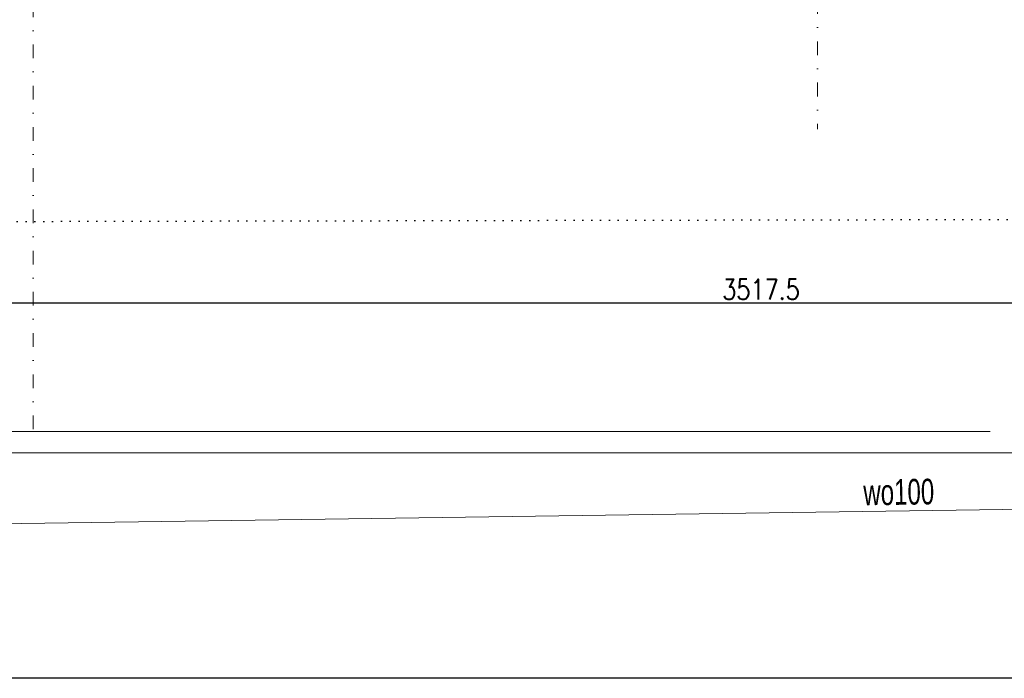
# Model space of a CAD drawing. Header units: millimetres. Extents: x 22865 to 60762, y -18816 to 15611.
# Tile 239 of 256: x 36123 to 36842, y 4731 to 5212. Entities that reach past the tile are written whole.
import ezdxf
from ezdxf.enums import TextEntityAlignment as Align

# ---------------------------------------------------------------- set-up
doc = ezdxf.new("R2010")
doc.units = ezdxf.units.MM
for name, pattern in [('1_12', [3, 1, -1, 0, -1]), ('3_SUWP', [0]), ('DOT', [6.35, 0, -6.35])]:
    doc.linetypes.add(name, pattern=pattern)
doc.layers.add('OSIE SCIAN', color=151, linetype='Continuous', lineweight=18, plot=False)
for name, color, linetype, lineweight in [('projekt', 6, 'Continuous', 9), ('SUWP_E_T_0', 5, 'Continuous', 0), ('SUWP_L_0', 5, '3_SUWP', 18)]:
    doc.layers.add(name, color=color, linetype=linetype, lineweight=lineweight)
for name, color, linetype in [('RAMLA', 2, 'Continuous'), ('widokowa', 2, 'Continuous'), ('wyburzenia', 14, 'Continuous')]:
    doc.layers.add(name, color=color, linetype=linetype)
doc.styles.add('1-100', font='simplex.shx', dxfattribs={"width": 0.8, "height": 15})
doc.dimstyles.new('1-100', dxfattribs={"dimscale": 0.5, "dimtxt": 100, "dimasz": 1, "dimexe": 0.18, "dimexo": 0.0625, "dimgap": 5, "dimtad": 1, "dimdec": 1, "dimzin": 0, "dimdsep": 46, "dimtxsty": '1-100', "dimblk1": 'K', "dimblk2": 'K', "dimsah": 1, "dimcen": 0.09, "dimse1": 1, "dimse2": 1, "dimadec": 0, "dimazin": 0, "dimtfac": 1, "dimtdec": 1, "dimtofl": 0, "dimtmove": 0, "dimatfit": 3, "dimldrblk": 'K', "dimfxl": 0, "dimtolj": 1, "dimtzin": 0, "dimarcsym": 0})

# ---------------------------------------------------------------- blocks, each defined once
blk = doc.blocks.new('K')
for p, q in [((0, -19.1), (0, 19.1)), ((-19.1, 0), (19.1, 0))]:
    blk.add_line(p, q)
blk.add_circle((0, 0), 2.02)
blk = doc.blocks.new('*D932')
at = {"layer": 'widokowa', "color": 0, "lineweight": -2}
blk.add_line((38422.47, 5005.02), (34905.97, 5005.02), dxfattribs=at)
at = {"layer": 'widokowa', "color": 0, "linetype": 'ByBlock', "lineweight": -2, "xscale": 0.5, "yscale": 0.5, "zscale": 0.5, "rotation": 180}
blk.add_blockref('K', (34905.47, 5005.02), dxfattribs=at)
at = {"layer": 'widokowa', "color": 0, "linetype": 'ByBlock', "lineweight": -2, "xscale": 0.5, "yscale": 0.5, "zscale": 0.5}
blk.add_blockref('K', (38422.97, 5005.02), dxfattribs=at)
at = {"layer": 'widokowa', "color": 0, "ltscale": 0.2, "insert": (36664.22, 5015.02), "char_height": 15, "attachment_point": 5, "style": '1-100'}
blk.add_mtext('\\A1;3517.5', dxfattribs=at)

msp = doc.modelspace()

# ---------------------------------------------------------------- linework, layer by layer
at = {"layer": 'OSIE SCIAN', "linetype": '1_12', "lineweight": 15, "ltscale": 10}
for p, q in [((36132.97, 7150.27), (36132.97, 4911.36)), ((36705.47, 7152.56), (36705.47, 5132.06))]:
    msp.add_line(p, q, dxfattribs=at)
at = {"layer": 'projekt', "color": 2, "ltscale": 0.2}
for p, q in [((35190.47, 4911.36), (36831.51, 4911.36)), ((34848.95, 4895.56), (39359.74, 4895.56))]:
    msp.add_line(p, q, dxfattribs=at)
at = {"layer": 'RAMLA', "color": 2}
msp.add_lwpolyline([(32935.14, 7571.04), (41465.43, 7571.04), (41465.43, 4731.04), (32935.14, 4731.04)], close=True, dxfattribs=at)
at = {"layer": 'SUWP_L_0', "linetype": '3_SUWP'}
msp.add_line((38112.55, 4872.63), (35177.45, 4830.62), dxfattribs=at)
at = {"layer": 'wyburzenia', "linetype": 'DOT'}
msp.add_line((34882.99, 5062.12), (37885.34, 5068.25), dxfattribs=at)

# ---------------------------------------------------------------- texts
at = {"layer": 'SUWP_E_T_0', "lineweight": 9, "width": 0.7}
msp.add_text('wo100', height=18.75, rotation=0.82, dxfattribs=at).set_placement((36764.71, 4867.09), align=Align.MIDDLE)

# ---------------------------------------------------------------- dimensions: what is measured, and where the dimension line sits
at = {"layer": 'widokowa', "color": 1}
dim = msp.add_linear_dim(base=(34905.47, 5005.02), p1=(38422.97, 5313.59), p2=(34905.47, 5313.59), dimstyle='1-100', dxfattribs=at)
dim.commit()
dim.dimension.update_dxf_attribs({"geometry": '*D932', "text_midpoint": (36664.22, 5015.02)})

doc.saveas('drawing.dxf')
